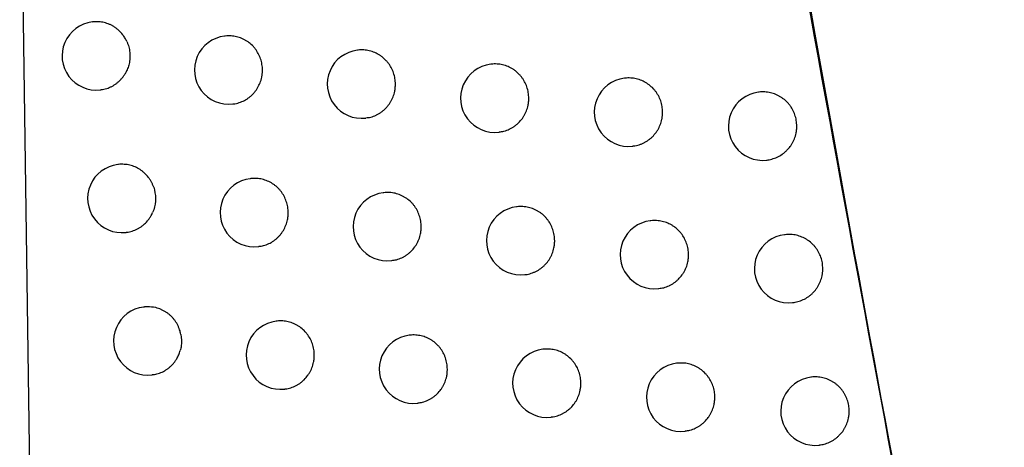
# Model space of a CAD drawing. Header units: millimetres. Extents: x -0.66 to 0.91, y -0.4 to 0.64.
# Tile 168 of 241: x 0.2825 to 0.29691, y 0.05221 to 0.05847. Entities that reach past the tile are written whole.
import ezdxf

# ---------------------------------------------------------------- set-up
doc = ezdxf.new("R2010")
doc.units = ezdxf.units.MM
doc.layers.add('FORMAT', color=7, linetype='Continuous')

msp = doc.modelspace()

# ---------------------------------------------------------------- linework, layer by layer
at = {"layer": 'FORMAT', "color": 7, "linetype": 'Continuous', "lineweight": 25}
for p, q in [((0.2825, 0.06182), (0.282967, 0.029459)), ((0.283569, 0.058436), (0.28356, 0.058435)), ((0.285506, 0.058229), (0.285498, 0.058228)), ((0.28745, 0.058023), (0.287442, 0.058022)), ((0.2894, 0.057818), (0.289392, 0.057817)), ((0.291356, 0.057613), (0.291348, 0.057612)), ((0.283679, 0.057443), (0.283685, 0.057443)), ((0.293318, 0.057409), (0.29331, 0.057408)), ((0.285617, 0.057236), (0.285623, 0.057236)), ((0.287561, 0.057029), (0.287567, 0.05703)), ((0.289511, 0.056824), (0.289517, 0.056825)), ((0.291467, 0.056619), (0.291473, 0.05662)), ((0.283944, 0.05635), (0.283935, 0.056349)), ((0.293429, 0.056415), (0.293436, 0.056416)), ((0.285882, 0.056143), (0.285874, 0.056142)), ((0.287827, 0.055937), (0.287819, 0.055936)), ((0.289778, 0.055732), (0.28977, 0.055731)), ((0.291735, 0.055527), (0.291727, 0.055526)), ((0.284054, 0.055356), (0.28406, 0.055357)), ((0.293698, 0.055323), (0.293691, 0.055322)), ((0.285993, 0.05515), (0.285999, 0.05515)), ((0.287938, 0.054943), (0.287945, 0.054944)), ((0.289889, 0.054738), (0.289896, 0.054739)), ((0.291846, 0.054533), (0.291853, 0.054534)), ((0.29381, 0.05433), (0.293817, 0.05433)), ((0.284323, 0.054265), (0.284314, 0.054264)), ((0.286263, 0.054058), (0.286255, 0.054057)), ((0.288209, 0.053852), (0.288201, 0.053851)), ((0.290162, 0.053647), (0.290153, 0.053646)), ((0.29212, 0.053443), (0.292112, 0.053442)), ((0.284433, 0.053271), (0.28444, 0.053272)), ((0.294084, 0.053239), (0.294076, 0.053238)), ((0.286374, 0.053064), (0.28638, 0.053065)), ((0.28832, 0.052858), (0.288327, 0.052859)), ((0.290272, 0.052653), (0.290279, 0.052654)), ((0.292231, 0.052449), (0.292238, 0.05245)), ((0.294195, 0.052245), (0.294202, 0.052246))]:
    msp.add_line(p, q, dxfattribs=at)
for centre in [(0.28362, 0.057939), (0.285557, 0.057732), (0.287501, 0.057526), (0.289451, 0.05732), (0.291407, 0.057115), (0.293369, 0.056911), (0.283994, 0.055853), (0.285933, 0.055646), (0.287879, 0.05544), (0.28983, 0.055235), (0.291787, 0.05503), (0.29375, 0.054826), (0.284374, 0.053768), (0.286314, 0.053561), (0.288261, 0.053355), (0.290213, 0.05315), (0.292171, 0.052945), (0.294135, 0.052741)]:
    msp.add_arc(centre, 0.0005, 96.8344, 276.8344, dxfattribs=at)
for points, knots in [([(0.301512, 0.021373), (0.300104, 0.027961), (0.297285, 0.041138), (0.293571, 0.061018), (0.2902, 0.080972), (0.288299, 0.094334), (0.287348, 0.101017)], [0, 0, 0, 0, 0.249742, 0.499588, 0.749742, 1, 1, 1, 1]), ([(0.288429, 0.093385), (0.290303, 0.081283), (0.293171, 0.06276), (0.29794, 0.037969), (0.300687, 0.025266), (0.302061, 0.018913)], [0, 0, 0, 0, 0.4851335, 0.7425175, 1, 1, 1, 1]), ([(0.284067, 0.05815), (0.284059, 0.058167), (0.284041, 0.058202), (0.284004, 0.058257), (0.283962, 0.058302), (0.28392, 0.058338), (0.283887, 0.058362), (0.283851, 0.058383), (0.283814, 0.058401), (0.283776, 0.058416), (0.283736, 0.058427), (0.283696, 0.058435), (0.283655, 0.05844), (0.283614, 0.05844), (0.283585, 0.058439), (0.28357, 0.058436), (0.283569, 0.058436)], [0, 0, 0, 0, 0.093152, 0.187283, 0.319589, 0.386735, 0.454846, 0.520983, 0.588054, 0.655599, 0.724117, 0.790624, 0.85759, 0.926003, 0.994917, 1, 1, 1, 1]), ([(0.286052, 0.057732), (0.286052, 0.057746), (0.286051, 0.057788), (0.286041, 0.057843), (0.286025, 0.057897), (0.286005, 0.057949), (0.285979, 0.057998), (0.285946, 0.058044), (0.28591, 0.058086), (0.285869, 0.058124), (0.285824, 0.058156), (0.285777, 0.058184), (0.285726, 0.058206), (0.285673, 0.058221), (0.285633, 0.058228), (0.285592, 0.058233), (0.28555, 0.058232), (0.285521, 0.058233), (0.285507, 0.058229), (0.285506, 0.058229)], [0, 0, 0, 0, 0.048824, 0.148133, 0.198737, 0.247736, 0.346861, 0.397456, 0.446552, 0.545867, 0.596554, 0.645842, 0.745545, 0.796431, 0.845902, 0.895717, 0.946067, 0.997147, 1, 1, 1, 1]), ([(0.284067, 0.05815), (0.284073, 0.058137), (0.284084, 0.058112), (0.284096, 0.058072), (0.284105, 0.058031), (0.284111, 0.057989), (0.284114, 0.057948), (0.284113, 0.057906), (0.284109, 0.057864), (0.284101, 0.057824), (0.284088, 0.057776), (0.284071, 0.057731), (0.284054, 0.057699), (0.284048, 0.057688)], [0, 0, 0, 0, 0.08579, 0.172177, 0.260442, 0.349356, 0.435146, 0.521532, 0.609797, 0.69871, 0.773063, 0.923645, 1, 1, 1, 1]), ([(0.287998, 0.057526), (0.287996, 0.057554), (0.287995, 0.057596), (0.287983, 0.05765), (0.287971, 0.057691), (0.28795, 0.057743), (0.287923, 0.057793), (0.287891, 0.057838), (0.287855, 0.05788), (0.287814, 0.057918), (0.287768, 0.05795), (0.287721, 0.057978), (0.28767, 0.058), (0.287616, 0.058014), (0.287576, 0.058022), (0.287535, 0.058027), (0.287493, 0.058026), (0.287465, 0.058027), (0.28745, 0.058023), (0.28745, 0.058023)], [0, 0, 0, 0, 0.09811, 0.14845, 0.19916, 0.248264, 0.347602, 0.398306, 0.447468, 0.546918, 0.597677, 0.646952, 0.74663, 0.797507, 0.84689, 0.896618, 0.946879, 0.997871, 1, 1, 1, 1]), ([(0.289949, 0.057321), (0.289948, 0.057348), (0.289946, 0.05739), (0.289934, 0.057445), (0.289922, 0.057486), (0.289902, 0.057538), (0.289875, 0.057587), (0.289842, 0.057633), (0.289806, 0.057675), (0.289764, 0.057713), (0.289719, 0.057745), (0.289671, 0.057773), (0.289619, 0.057794), (0.289566, 0.057809), (0.289525, 0.057817), (0.289484, 0.057821), (0.289443, 0.057821), (0.289414, 0.057821), (0.2894, 0.057818), (0.2894, 0.057817)], [0, 0, 0, 0, 0.0982635, 0.1486817, 0.1994707, 0.2486521, 0.3481467, 0.3989329, 0.4481426, 0.5476933, 0.598507, 0.6477717, 0.7474335, 0.798304, 0.8476225, 0.8972856, 0.9474823, 0.9984098, 1, 1, 1, 1]), ([(0.283685, 0.057444), (0.283694, 0.057445), (0.283717, 0.057447), (0.283753, 0.057456), (0.283792, 0.057468), (0.28383, 0.057484), (0.283867, 0.057503), (0.283902, 0.057526), (0.283935, 0.057551), (0.283966, 0.057579), (0.283994, 0.05761), (0.28402, 0.057643), (0.284038, 0.05767), (0.284047, 0.057685), (0.284048, 0.057688)], [0, 0, 0, 0, 0.059494, 0.15218, 0.24555, 0.335526, 0.426131, 0.518725, 0.612008, 0.701556, 0.791731, 0.883891, 0.976739, 1, 1, 1, 1]), ([(0.285623, 0.057238), (0.285632, 0.057238), (0.285655, 0.05724), (0.285691, 0.057249), (0.285744, 0.057266), (0.285794, 0.057289), (0.285841, 0.057319), (0.285874, 0.057344), (0.285905, 0.057373), (0.285933, 0.057403), (0.285959, 0.057436), (0.285982, 0.057471), (0.286008, 0.057521), (0.286029, 0.057573), (0.286043, 0.057631), (0.286051, 0.05768), (0.286052, 0.057714), (0.286052, 0.057732)], [0, 0, 0, 0, 0.03889, 0.097989, 0.157523, 0.273021, 0.33165, 0.391141, 0.448552, 0.506366, 0.564808, 0.62411, 0.681287, 0.796965, 0.856023, 0.927612, 1, 1, 1, 1]), ([(0.287566, 0.057034), (0.28759, 0.057036), (0.287627, 0.057039), (0.287676, 0.057056), (0.287714, 0.057071), (0.28775, 0.057091), (0.287786, 0.057113), (0.287819, 0.057138), (0.28785, 0.057166), (0.287878, 0.057197), (0.287904, 0.05723), (0.287927, 0.057265), (0.287954, 0.057314), (0.287974, 0.057367), (0.287989, 0.057425), (0.287996, 0.057473), (0.287997, 0.057508), (0.287998, 0.057526)], [0, 0, 0, 0, 0.09841, 0.157787, 0.215246, 0.273107, 0.331593, 0.390936, 0.448279, 0.506024, 0.564393, 0.623617, 0.680821, 0.796549, 0.855628, 0.927414, 1, 1, 1, 1]), ([(0.291907, 0.057116), (0.291906, 0.057144), (0.291904, 0.057186), (0.291892, 0.057241), (0.29188, 0.057281), (0.291859, 0.057334), (0.291832, 0.057383), (0.291799, 0.057428), (0.291763, 0.057471), (0.291721, 0.057508), (0.291675, 0.05754), (0.291627, 0.057568), (0.291576, 0.05759), (0.291522, 0.057604), (0.291481, 0.057612), (0.29144, 0.057616), (0.291399, 0.057616), (0.29137, 0.057616), (0.291356, 0.057613), (0.291356, 0.057613)], [0, 0, 0, 0, 0.098362, 0.14883, 0.19967, 0.248901, 0.348496, 0.399335, 0.448576, 0.54819, 0.599038, 0.648297, 0.747947, 0.798814, 0.84809, 0.897711, 0.947865, 0.99875, 1, 1, 1, 1]), ([(0.293871, 0.056912), (0.293869, 0.05694), (0.293867, 0.056982), (0.293855, 0.057037), (0.293843, 0.057077), (0.293823, 0.05713), (0.293796, 0.057179), (0.293763, 0.057225), (0.293726, 0.057267), (0.293684, 0.057305), (0.293638, 0.057336), (0.29359, 0.057364), (0.293538, 0.057386), (0.293485, 0.0574), (0.29343, 0.057411), (0.293374, 0.057413), (0.293332, 0.057411), (0.293318, 0.057409), (0.293318, 0.057409)], [0, 0, 0, 0, 0.098413, 0.148907, 0.199773, 0.249029, 0.348676, 0.399542, 0.448799, 0.548448, 0.599314, 0.648572, 0.748223, 0.79909, 0.848349, 0.948002, 0.998871, 1, 1, 1, 1]), ([(0.289517, 0.056828), (0.28954, 0.05683), (0.289578, 0.056834), (0.289626, 0.05685), (0.289665, 0.056866), (0.289701, 0.056885), (0.289737, 0.056908), (0.28977, 0.056933), (0.289811, 0.05697), (0.289848, 0.057013), (0.289878, 0.05706), (0.289905, 0.057109), (0.289925, 0.057161), (0.28994, 0.057219), (0.289948, 0.057268), (0.289949, 0.057303), (0.289949, 0.057321)], [0, 0, 0, 0, 0.09884, 0.158102, 0.215462, 0.273223, 0.331607, 0.390844, 0.448141, 0.564056, 0.623229, 0.680457, 0.796232, 0.855332, 0.927265, 1, 1, 1, 1]), ([(0.291473, 0.056621), (0.291483, 0.056622), (0.291507, 0.056624), (0.291543, 0.056633), (0.291583, 0.056645), (0.291622, 0.056662), (0.291658, 0.056681), (0.291694, 0.056703), (0.291727, 0.056728), (0.291768, 0.056766), (0.291805, 0.056808), (0.291836, 0.056855), (0.291862, 0.056904), (0.291883, 0.056957), (0.291898, 0.057015), (0.291905, 0.057063), (0.291906, 0.057098), (0.291907, 0.057116)], [0, 0, 0, 0, 0.040494, 0.099232, 0.158403, 0.215685, 0.273368, 0.331672, 0.390827, 0.448083, 0.563915, 0.623043, 0.680276, 0.796061, 0.855165, 0.92718, 1, 1, 1, 1]), ([(0.293436, 0.056416), (0.293446, 0.056417), (0.293469, 0.05642), (0.293506, 0.056429), (0.293546, 0.056442), (0.293597, 0.056463), (0.293646, 0.056491), (0.29369, 0.056524), (0.293732, 0.056562), (0.293768, 0.056604), (0.293799, 0.056651), (0.293826, 0.0567), (0.293847, 0.056753), (0.293861, 0.056811), (0.293869, 0.056859), (0.29387, 0.056895), (0.293871, 0.056912)], [0, 0, 0, 0, 0.041099, 0.099377, 0.158504, 0.215755, 0.331575, 0.390696, 0.447944, 0.563756, 0.622874, 0.680121, 0.795933, 0.855049, 0.927122, 1, 1, 1, 1]), ([(0.284461, 0.056019), (0.284456, 0.056032), (0.284446, 0.056057), (0.284428, 0.056094), (0.284407, 0.05613), (0.284375, 0.056175), (0.284337, 0.056216), (0.284295, 0.056252), (0.28425, 0.056284), (0.284202, 0.05631), (0.28415, 0.05633), (0.284111, 0.056341), (0.28407, 0.056349), (0.28403, 0.056353), (0.283988, 0.056354), (0.283959, 0.056353), (0.283945, 0.05635), (0.283944, 0.05635)], [0, 0, 0, 0, 0.060469, 0.121352, 0.183533, 0.246162, 0.369005, 0.431349, 0.494591, 0.618102, 0.680786, 0.744372, 0.806062, 0.868177, 0.931636, 0.995559, 1, 1, 1, 1]), ([(0.286429, 0.055646), (0.286429, 0.05566), (0.286428, 0.055702), (0.286418, 0.055757), (0.286402, 0.055811), (0.286382, 0.055863), (0.286355, 0.055912), (0.286323, 0.055958), (0.286287, 0.056), (0.286246, 0.056038), (0.286201, 0.05607), (0.286153, 0.056098), (0.286102, 0.05612), (0.286049, 0.056135), (0.286009, 0.056142), (0.285968, 0.056147), (0.285926, 0.056147), (0.285898, 0.056147), (0.285883, 0.056143), (0.285883, 0.056143)], [0, 0, 0, 0, 0.048848, 0.148207, 0.198836, 0.24786, 0.347036, 0.397656, 0.446767, 0.546114, 0.596819, 0.646103, 0.7458, 0.796683, 0.846133, 0.895928, 0.946256, 0.997315, 1, 1, 1, 1]), ([(0.284461, 0.056019), (0.284474, 0.055964), (0.2845, 0.055855), (0.284478, 0.055726), (0.284451, 0.05566), (0.284445, 0.055646)], [0, 0, 0, 0, 0.438423, 0.876846, 1, 1, 1, 1]), ([(0.288376, 0.05544), (0.288374, 0.055468), (0.288372, 0.05551), (0.28836, 0.055565), (0.288348, 0.055605), (0.288328, 0.055657), (0.288301, 0.055707), (0.288269, 0.055752), (0.288233, 0.055795), (0.288191, 0.055832), (0.288146, 0.055864), (0.288098, 0.055892), (0.288047, 0.055914), (0.287994, 0.055929), (0.287953, 0.055936), (0.287912, 0.055941), (0.287871, 0.055941), (0.287842, 0.05594), (0.287828, 0.055937), (0.287827, 0.055937)], [0, 0, 0, 0, 0.0981438, 0.1485009, 0.1992286, 0.2483498, 0.3477219, 0.3984446, 0.4476162, 0.5470881, 0.5978594, 0.6471308, 0.7468043, 0.7976787, 0.8470465, 0.896759, 0.9470051, 0.997982, 1, 1, 1, 1]), ([(0.28406, 0.055358), (0.284069, 0.055359), (0.284092, 0.055361), (0.284128, 0.05537), (0.284167, 0.055382), (0.284205, 0.055398), (0.284242, 0.055417), (0.284277, 0.05544), (0.284321, 0.055474), (0.284361, 0.055513), (0.284395, 0.055557), (0.284416, 0.055589), (0.284433, 0.055619), (0.284441, 0.055637), (0.284445, 0.055646)], [0, 0, 0, 0, 0.054146, 0.137955, 0.222382, 0.303748, 0.385681, 0.469412, 0.553766, 0.716211, 0.799582, 0.883574, 0.941682, 1, 1, 1, 1]), ([(0.285999, 0.055154), (0.286022, 0.055156), (0.286059, 0.055159), (0.28612, 0.05518), (0.286171, 0.055203), (0.286217, 0.055233), (0.286251, 0.055259), (0.286281, 0.055287), (0.28631, 0.055317), (0.286336, 0.05535), (0.286358, 0.055385), (0.286385, 0.055435), (0.286405, 0.055487), (0.28642, 0.055545), (0.286428, 0.055594), (0.286429, 0.055629), (0.286429, 0.055646)], [0, 0, 0, 0, 0.097989, 0.157493, 0.272939, 0.331542, 0.391005, 0.448408, 0.506214, 0.564647, 0.623938, 0.68113, 0.796836, 0.855907, 0.927554, 1, 1, 1, 1]), ([(0.290328, 0.055235), (0.290327, 0.055263), (0.290325, 0.055305), (0.290313, 0.05536), (0.290301, 0.0554), (0.29028, 0.055452), (0.290254, 0.055502), (0.290221, 0.055547), (0.290185, 0.05559), (0.290143, 0.055627), (0.290098, 0.055659), (0.29005, 0.055687), (0.289998, 0.055709), (0.289945, 0.055723), (0.289904, 0.055731), (0.289863, 0.055735), (0.289822, 0.055735), (0.289793, 0.055735), (0.289779, 0.055732), (0.289778, 0.055732)], [0, 0, 0, 0, 0.098286, 0.148715, 0.199515, 0.248708, 0.348225, 0.399023, 0.448239, 0.547804, 0.598626, 0.647889, 0.747548, 0.798417, 0.847726, 0.89738, 0.947567, 0.998485, 1, 1, 1, 1]), ([(0.292287, 0.055031), (0.292286, 0.055058), (0.292284, 0.0551), (0.292272, 0.055155), (0.29226, 0.055196), (0.292239, 0.055248), (0.292212, 0.055297), (0.292179, 0.055343), (0.292143, 0.055385), (0.292101, 0.055423), (0.292055, 0.055455), (0.292007, 0.055483), (0.291956, 0.055504), (0.291902, 0.055519), (0.291861, 0.055526), (0.29182, 0.055531), (0.291778, 0.055531), (0.29175, 0.05553), (0.291736, 0.055527), (0.291735, 0.055527)], [0, 0, 0, 0, 0.098372, 0.148846, 0.19969, 0.248926, 0.348532, 0.399376, 0.44862, 0.54824, 0.599092, 0.648349, 0.747997, 0.798862, 0.848133, 0.897748, 0.947897, 0.998777, 1, 1, 1, 1]), ([(0.287944, 0.054948), (0.287967, 0.05495), (0.288005, 0.054953), (0.288053, 0.05497), (0.288092, 0.054986), (0.288128, 0.055005), (0.288163, 0.055027), (0.288197, 0.055053), (0.288238, 0.05509), (0.288274, 0.055133), (0.288305, 0.055179), (0.288331, 0.055229), (0.288352, 0.055281), (0.288366, 0.055339), (0.288374, 0.055388), (0.288375, 0.055423), (0.288376, 0.05544)], [0, 0, 0, 0, 0.098512, 0.157867, 0.215308, 0.273151, 0.331619, 0.390942, 0.448279, 0.564278, 0.623496, 0.68071, 0.796459, 0.855548, 0.927373, 1, 1, 1, 1]), ([(0.294252, 0.054827), (0.29425, 0.054855), (0.294248, 0.054896), (0.294236, 0.054951), (0.294224, 0.054992), (0.294204, 0.055044), (0.294177, 0.055094), (0.294144, 0.055139), (0.294107, 0.055182), (0.294065, 0.055219), (0.294019, 0.055251), (0.293971, 0.055279), (0.293919, 0.0553), (0.293866, 0.055315), (0.293825, 0.055323), (0.293783, 0.055327), (0.293741, 0.055327), (0.293713, 0.055326), (0.293699, 0.055323), (0.293698, 0.055323)], [0, 0, 0, 0, 0.098406, 0.148896, 0.199758, 0.249011, 0.348651, 0.399513, 0.448766, 0.548406, 0.599268, 0.648522, 0.748162, 0.799025, 0.848278, 0.897876, 0.948008, 0.998871, 1, 1, 1, 1]), ([(0.289896, 0.05474), (0.289905, 0.054741), (0.289929, 0.054743), (0.289965, 0.054752), (0.290005, 0.054764), (0.290044, 0.054781), (0.29008, 0.0548), (0.290116, 0.054822), (0.290149, 0.054847), (0.29019, 0.054885), (0.290227, 0.054927), (0.290257, 0.054974), (0.290284, 0.055023), (0.290304, 0.055076), (0.290319, 0.055134), (0.290327, 0.055182), (0.290328, 0.055217), (0.290328, 0.055235)], [0, 0, 0, 0, 0.040226, 0.099028, 0.158263, 0.215599, 0.273336, 0.331696, 0.390908, 0.44819, 0.564073, 0.62323, 0.680452, 0.796216, 0.855311, 0.927254, 1, 1, 1, 1]), ([(0.291853, 0.054538), (0.291876, 0.05454), (0.291914, 0.054544), (0.291963, 0.05456), (0.292001, 0.054576), (0.292038, 0.054595), (0.292074, 0.054618), (0.292107, 0.054643), (0.292148, 0.05468), (0.292185, 0.054723), (0.292216, 0.05477), (0.292242, 0.054819), (0.292263, 0.054871), (0.292278, 0.054929), (0.292286, 0.054978), (0.292287, 0.055013), (0.292287, 0.055031)], [0, 0, 0, 0, 0.0991262, 0.1582952, 0.2155775, 0.2732606, 0.3315646, 0.3907194, 0.4479807, 0.5638227, 0.6229557, 0.6801995, 0.7960057, 0.85512, 0.927158, 1, 1, 1, 1]), ([(0.293817, 0.054331), (0.293826, 0.054332), (0.29385, 0.054335), (0.293887, 0.054344), (0.293927, 0.054356), (0.293978, 0.054378), (0.294027, 0.054405), (0.294071, 0.054439), (0.294113, 0.054476), (0.294149, 0.054519), (0.29418, 0.054566), (0.294207, 0.054615), (0.294228, 0.054667), (0.294242, 0.054725), (0.29425, 0.054774), (0.294251, 0.054809), (0.294252, 0.054827)], [0, 0, 0, 0, 0.041099, 0.099373, 0.158496, 0.215745, 0.331561, 0.39068, 0.447928, 0.563741, 0.622858, 0.680107, 0.795922, 0.85504, 0.927118, 1, 1, 1, 1]), ([(0.284859, 0.053864), (0.284853, 0.053887), (0.284845, 0.053924), (0.284826, 0.053971), (0.284808, 0.054009), (0.284787, 0.054045), (0.284762, 0.054079), (0.284736, 0.054111), (0.284707, 0.05414), (0.284675, 0.054167), (0.284641, 0.054191), (0.284605, 0.054212), (0.284568, 0.05423), (0.28453, 0.054245), (0.284464, 0.054264), (0.284395, 0.054268), (0.284338, 0.054269), (0.284324, 0.054265), (0.284323, 0.054265)], [0, 0, 0, 0, 0.0946, 0.149878, 0.205542, 0.261802, 0.318877, 0.374293, 0.430094, 0.486489, 0.543697, 0.599388, 0.655465, 0.71214, 0.769633, 0.938476, 0.996247, 1, 1, 1, 1]), ([(0.28681, 0.053561), (0.28681, 0.053575), (0.286809, 0.053617), (0.286799, 0.053672), (0.286783, 0.053726), (0.286763, 0.053778), (0.286736, 0.053827), (0.286704, 0.053873), (0.286668, 0.053915), (0.286627, 0.053953), (0.286581, 0.053985), (0.286534, 0.054013), (0.286483, 0.054035), (0.28643, 0.05405), (0.286389, 0.054057), (0.286348, 0.054062), (0.286307, 0.054062), (0.286278, 0.054061), (0.286264, 0.054058), (0.286263, 0.054058)], [0, 0, 0, 0, 0.04887, 0.148274, 0.198926, 0.247973, 0.347194, 0.397838, 0.446963, 0.546339, 0.597058, 0.646339, 0.746029, 0.796909, 0.846339, 0.896114, 0.946422, 0.997461, 1, 1, 1, 1]), ([(0.284859, 0.053864), (0.284865, 0.053808), (0.284874, 0.053728), (0.284855, 0.053651), (0.284849, 0.053628)], [0, 0, 0, 0, 0.702929, 1, 1, 1, 1]), ([(0.288758, 0.053355), (0.288757, 0.053383), (0.288755, 0.053425), (0.288743, 0.05348), (0.288731, 0.05352), (0.28871, 0.053573), (0.288684, 0.053622), (0.288651, 0.053667), (0.288615, 0.05371), (0.288574, 0.053747), (0.288528, 0.053779), (0.28848, 0.053807), (0.288429, 0.053829), (0.288376, 0.053844), (0.288335, 0.053851), (0.288294, 0.053856), (0.288253, 0.053856), (0.288224, 0.053855), (0.28821, 0.053852), (0.288209, 0.053852)], [0, 0, 0, 0, 0.098176, 0.148549, 0.199293, 0.248431, 0.347836, 0.398575, 0.447757, 0.54725, 0.598032, 0.647302, 0.746971, 0.797844, 0.847199, 0.896897, 0.94713, 0.998093, 1, 1, 1, 1]), ([(0.284439, 0.053276), (0.284462, 0.053278), (0.284499, 0.053281), (0.28456, 0.053302), (0.28461, 0.053325), (0.284657, 0.053355), (0.28469, 0.05338), (0.284721, 0.053408), (0.284749, 0.053439), (0.284775, 0.053472), (0.284796, 0.053504), (0.284819, 0.053546), (0.284836, 0.053586), (0.284846, 0.053617), (0.284849, 0.053628)], [0, 0, 0, 0, 0.120995, 0.195012, 0.338062, 0.411473, 0.485429, 0.556742, 0.628557, 0.701153, 0.774819, 0.830637, 0.943192, 1, 1, 1, 1]), ([(0.290712, 0.05315), (0.29071, 0.053178), (0.290709, 0.05322), (0.290697, 0.053275), (0.290684, 0.053315), (0.290664, 0.053368), (0.290637, 0.053417), (0.290604, 0.053462), (0.290568, 0.053505), (0.290526, 0.053543), (0.290481, 0.053574), (0.290433, 0.053602), (0.290381, 0.053624), (0.290328, 0.053639), (0.290274, 0.053649), (0.290218, 0.053651), (0.290176, 0.05365), (0.290162, 0.053647), (0.290162, 0.053647)], [0, 0, 0, 0, 0.098313, 0.148757, 0.199572, 0.248778, 0.348324, 0.399136, 0.448363, 0.547949, 0.598781, 0.648047, 0.747712, 0.798585, 0.847889, 0.947633, 0.998546, 1, 1, 1, 1]), ([(0.28638, 0.053067), (0.286389, 0.053067), (0.286412, 0.053069), (0.286449, 0.053078), (0.286501, 0.053095), (0.286552, 0.053118), (0.286598, 0.053148), (0.286632, 0.053173), (0.286673, 0.053211), (0.286709, 0.053254), (0.28674, 0.0533), (0.286766, 0.053349), (0.286786, 0.053402), (0.286801, 0.05346), (0.286809, 0.053509), (0.28681, 0.053543), (0.28681, 0.053561)], [0, 0, 0, 0, 0.039216, 0.098246, 0.157712, 0.273091, 0.33166, 0.391087, 0.448472, 0.564571, 0.623843, 0.681038, 0.796751, 0.855825, 0.927513, 1, 1, 1, 1]), ([(0.288326, 0.052863), (0.28835, 0.052865), (0.288387, 0.052868), (0.288435, 0.052885), (0.288474, 0.052901), (0.28851, 0.05292), (0.288546, 0.052942), (0.288579, 0.052968), (0.28862, 0.053005), (0.288657, 0.053048), (0.288687, 0.053094), (0.288714, 0.053144), (0.288734, 0.053196), (0.288749, 0.053254), (0.288757, 0.053303), (0.288757, 0.053338), (0.288758, 0.053355)], [0, 0, 0, 0, 0.098597, 0.157926, 0.215345, 0.273166, 0.331611, 0.390911, 0.448237, 0.564214, 0.62342, 0.680638, 0.796395, 0.855488, 0.927343, 1, 1, 1, 1]), ([(0.292672, 0.052946), (0.29267, 0.052974), (0.292668, 0.053016), (0.292656, 0.053071), (0.292644, 0.053111), (0.292624, 0.053163), (0.292597, 0.053213), (0.292564, 0.053258), (0.292527, 0.053301), (0.292486, 0.053338), (0.29244, 0.05337), (0.292392, 0.053398), (0.29234, 0.05342), (0.292286, 0.053434), (0.292246, 0.053442), (0.292204, 0.053446), (0.292163, 0.053446), (0.292134, 0.053445), (0.29212, 0.053443), (0.29212, 0.053443)], [0, 0, 0, 0, 0.098382, 0.14886, 0.199709, 0.24895, 0.348565, 0.399414, 0.44866, 0.548287, 0.599141, 0.648398, 0.748044, 0.798909, 0.848175, 0.897786, 0.947931, 0.998806, 1, 1, 1, 1]), ([(0.294637, 0.052742), (0.294636, 0.05277), (0.294634, 0.052812), (0.294622, 0.052867), (0.29461, 0.052908), (0.294594, 0.052947), (0.294576, 0.052984), (0.294554, 0.05302), (0.294529, 0.053055), (0.294502, 0.053086), (0.294472, 0.053116), (0.294439, 0.053143), (0.294405, 0.053166), (0.294356, 0.053194), (0.294305, 0.053216), (0.294251, 0.05323), (0.294196, 0.053241), (0.294141, 0.053243), (0.294098, 0.053241), (0.294084, 0.053239), (0.294084, 0.053239)], [0, 0, 0, 0, 0.098397, 0.148884, 0.199741, 0.24899, 0.298583, 0.34871, 0.399567, 0.448816, 0.498409, 0.548535, 0.599392, 0.648641, 0.748272, 0.799129, 0.848378, 0.948009, 0.998866, 1, 1, 1, 1]), ([(0.290279, 0.052656), (0.290289, 0.052656), (0.290312, 0.052658), (0.290349, 0.052667), (0.290389, 0.05268), (0.290427, 0.052696), (0.290464, 0.052715), (0.290499, 0.052737), (0.290532, 0.052763), (0.290574, 0.0528), (0.29061, 0.052843), (0.290641, 0.052889), (0.290667, 0.052938), (0.290688, 0.052991), (0.290702, 0.053049), (0.29071, 0.053098), (0.290711, 0.053133), (0.290712, 0.05315)], [0, 0, 0, 0, 0.040294, 0.0990795, 0.1582979, 0.2156198, 0.2733432, 0.3316884, 0.3908859, 0.4481608, 0.5640314, 0.6231805, 0.6804059, 0.796176, 0.855273, 0.927235, 1, 1, 1, 1]), ([(0.292237, 0.052453), (0.292261, 0.052455), (0.292299, 0.052459), (0.292347, 0.052475), (0.292386, 0.052491), (0.292423, 0.05251), (0.292458, 0.052533), (0.292491, 0.052558), (0.292533, 0.052596), (0.292569, 0.052638), (0.2926, 0.052685), (0.292627, 0.052734), (0.292648, 0.052786), (0.292662, 0.052844), (0.29267, 0.052893), (0.292671, 0.052928), (0.292672, 0.052946)], [0, 0, 0, 0, 0.099147, 0.158306, 0.215582, 0.273258, 0.331554, 0.390702, 0.447961, 0.563797, 0.622927, 0.680173, 0.795983, 0.855099, 0.927148, 1, 1, 1, 1]), ([(0.294202, 0.052247), (0.294225, 0.05225), (0.294263, 0.052255), (0.294312, 0.052272), (0.294364, 0.052293), (0.294412, 0.052321), (0.294457, 0.052354), (0.294498, 0.052392), (0.294535, 0.052434), (0.294566, 0.052481), (0.294592, 0.05253), (0.294613, 0.052583), (0.294628, 0.052641), (0.294636, 0.05269), (0.294637, 0.052725), (0.294637, 0.052742)], [0, 0, 0, 0, 0.0993046, 0.1584289, 0.2156805, 0.3315021, 0.3906239, 0.4478757, 0.5636977, 0.6228196, 0.6800733, 0.7958991, 0.8550229, 0.9271089, 1, 1, 1, 1])]:
    msp.add_open_spline(points, degree=3, knots=knots, dxfattribs=at)

doc.saveas('drawing.dxf')
